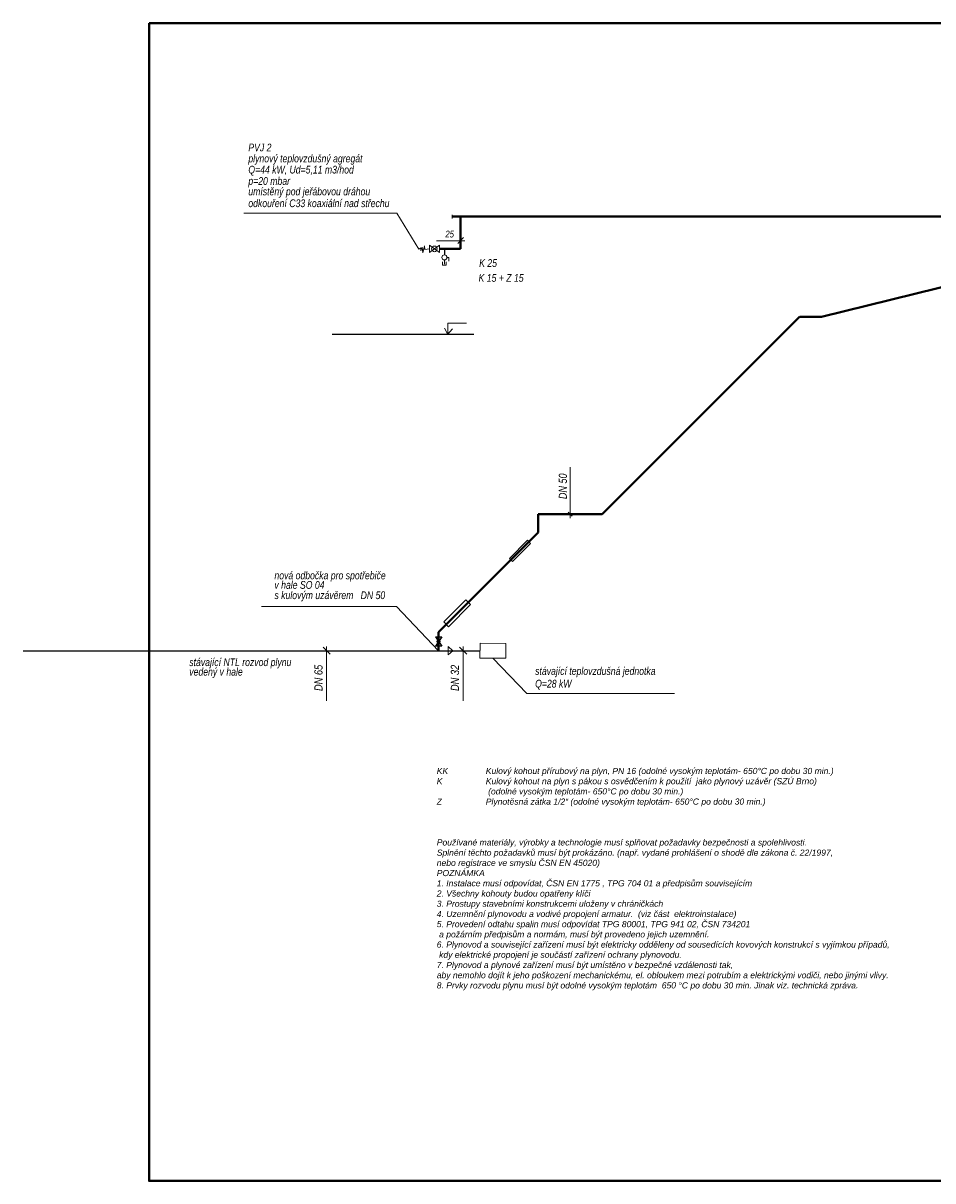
# Model space of a CAD drawing. Header units: millimetres. Extents: x 6491141 to 6692158, y 1846388 to 1929513.
# Tile 1 of 245: x 6505389 to 6530133, y 1846388 to 1877888. Entities that reach past the tile are written whole.
import ezdxf

# ---------------------------------------------------------------- set-up
doc = ezdxf.new("R2010")
doc.units = ezdxf.units.MM
doc.linetypes.add('ČÁRKOVANÁX2', pattern=[38.1, 25.4, -12.7])
for name, color, linetype, lineweight in [('OST_PlynNtl', 30, '633B', 13), ('plyn_popis', 7, 'Continuous', 18), ('plyn_potrubi', 40, 'PLYN2', 40)]:
    doc.layers.add(name, color=color, linetype=linetype, lineweight=lineweight)
doc.layers.add('ZTI_POPIS', color=7, linetype='Continuous')
doc.styles.add('INDRA', font='ariali.ttf')
doc.styles.get("Standard").update_dxf_attribs({"font": 'romans.shx'})
doc.linetypes.add('633B', pattern='A,5,-2,5,-5.5,[155,stn.shx,S=0.1,R=0,X=0,Y=0],-5.5,5,-2', length=30)
doc.linetypes.add('PLYN2', pattern='A,5,-0.5,["+",Standard,S=1,R=0,X=0,Y=-0.42],-1.2', length=6.7)

msp = doc.modelspace()

# ---------------------------------------------------------------- linework, layer by layer
at = {"ltscale": 300}
msp.add_line((6516848, 1871745.4), (6516848, 1871582.8), dxfattribs=at)
at = {"linetype": 'ČÁRKOVANÁX2', "ltscale": 400}
msp.add_line((6517650.6, 1869416.1), (6513794.9, 1869416.1), dxfattribs=at)
at = {"ltscale": 400}
for p, q in [((6516603.8, 1861193.1), (6516773.1, 1860933.6)), ((6516773.1, 1861193.1), (6516603.8, 1860933.6))]:
    msp.add_line(p, q, dxfattribs=at)
for points in [[(6519107.7, 1863817.7), (6519192.8, 1863732.6), (6518699.6, 1863239.4), (6518614.5, 1863324.5)], [(6517431.2, 1862196.9), (6517561.4, 1862066.6), (6516959.6, 1861464.8), (6516829.4, 1861595)]]:
    msp.add_lwpolyline(points, close=True, dxfattribs=at)
for points in [[(6516603.8, 1861193.1), (6516773.1, 1861193.1)], [(6516773.1, 1860933.6), (6516603.8, 1860933.6)]]:
    msp.add_lwpolyline(points, dxfattribs=at)
msp.add_circle((6516688.4, 1861063.3), 38.2, dxfattribs=at)
at = {"layer": 'OST_PlynNtl', "linetype": 'ByBlock', "ltscale": 50}
msp.add_lwpolyline([(6517817.5, 1861013.3), (6518517.5, 1861009.1), (6518515.1, 1860609.1), (6517815.1, 1860613.4)], close=True, dxfattribs=at)
at = {"layer": 'plyn_popis', "ltscale": 400}
for p, q in [((6511393.3, 1872720.5), (6515557.7, 1872720.5)), ((6517061.3, 1872676.7), (6517061.3, 1872576)), ((6516204.6, 1871772.7), (6516147.4, 1871738.4)), ((6516244.6, 1871795.6), (6516204.6, 1871692.6)), ((6516204.6, 1871692.6), (6516204.6, 1871772.7)), ((6516261.8, 1871635.4), (6516244.6, 1871795.6)), ((6516307.5, 1871829.9), (6516261.8, 1871635.4)), ((6516319, 1871726.9), (6516307.5, 1871829.9)), ((6516440.4, 1871745.4), (6516319, 1871726.9)), ((6511870.7, 1862016.8), (6515542.7, 1862016.8)), ((6516945.5, 1860922.5), (6516945.5, 1860813.3)), ((6516945.5, 1860922.5), (6517078.9, 1860813.3)), ((6516945.5, 1860704.2), (6516945.5, 1860813.3)), ((6516945.5, 1860704.2), (6517078.9, 1860813.3)), ((6518165.1, 1860611.2), (6519085.3, 1859643.6))]:
    msp.add_line(p, q, dxfattribs=at)
at = {"layer": 'plyn_popis', "linetype": 'ČÁRKOVANÁX2', "ltscale": 400}
for p, q in [((6516147.4, 1871738.4), (6515557.7, 1872720.5)), ((6516942.5, 1869416.1), (6516845.9, 1869589.6)), ((6516934.9, 1869416.8), (6517064, 1869567.8)), ((6516942.5, 1869416.1), (6516942.5, 1869720.7)), ((6516942.5, 1869720.7), (6517449.5, 1869720.7)), ((6520270.4, 1865802.4), (6520270.4, 1864415.4)), ((6520325.9, 1864471.2), (6520214.9, 1864582.3)), ((6515542.7, 1862016.8), (6516688.4, 1860813.3)), ((6519085.3, 1859643.6), (6523102.3, 1859643.6))]:
    msp.add_line(p, q, dxfattribs=at)
at = {"layer": 'plyn_popis', "ltscale": 30}
for p, q in [((6517208.9, 1871889.8), (6517371.2, 1872052.1)), ((6517400, 1871964.8), (6516632.5, 1871964.8)), ((6513741, 1860716), (6513546.2, 1860910.7)), ((6513643.6, 1860924.9), (6513643.6, 1859451.5)), ((6517453.1, 1860716), (6517258.3, 1860910.7)), ((6517355.7, 1860924.9), (6517355.7, 1859451.5))]:
    msp.add_line(p, q, dxfattribs=at)
at = {"layer": 'plyn_popis'}
for p, q in [((6516712, 1871647.4), (6516440.4, 1871843.4)), ((6516440.4, 1871647.4), (6516712, 1871843.4))]:
    msp.add_line(p, q, dxfattribs=at)
at = {"layer": 'plyn_popis', "ltscale": 300}
msp.add_line((6516848, 1871745.4), (6516848, 1871582.8), dxfattribs=at)
at = {"layer": 'plyn_popis', "color": 7, "linetype": 'Continuous', "lineweight": 18, "ltscale": 1000}
for p, q in [((6516848, 1871443.5), (6516848, 1871331.8)), ((6516917.6, 1871515.2), (6516971.5, 1871515.2)), ((6516971.5, 1871407.9), (6516971.5, 1871515.2)), ((6516797.9, 1871390.6), (6516797.9, 1871299.1)), ((6516797.9, 1871299.1), (6516895.7, 1871299.1)), ((6516895.7, 1871299.1), (6516895.7, 1871393.3))]:
    msp.add_line(p, q, dxfattribs=at)
at = {"layer": 'plyn_popis', "color": 1, "lineweight": 40, "ltscale": 400}
msp.add_lwpolyline([(6508812.7, 1877887.7), (6553362.7, 1877887.7), (6553362.7, 1846387.7), (6508812.7, 1846387.7)], close=True, dxfattribs=at)
at = {"layer": 'plyn_popis'}
for points in [[(6516440.4, 1871647.4), (6516440.4, 1871843.4)], [(6516712, 1871843.4), (6516712, 1871647.4)]]:
    msp.add_lwpolyline(points, dxfattribs=at)
msp.add_circle((6516576.2, 1871745.4), 75.7, dxfattribs=at)
at = {"layer": 'plyn_popis', "color": 7, "linetype": 'Continuous', "lineweight": 18, "ltscale": 1000}
msp.add_circle((6516848, 1871513.1), 69.6, dxfattribs=at)
at = {"layer": 'plyn_potrubi', "ltscale": 400}
for p, q in [((6517061.3, 1872626.4), (6537294.9, 1872626.4)), ((6517283.9, 1872626.4), (6517283.9, 1871745.4)), ((6527106.5, 1869900.3), (6537608.9, 1872487.2)), ((6516712, 1871745.4), (6516983.9, 1871745.4)), ((6521139, 1864526.8), (6526517.4, 1869905.2)), ((6526522.2, 1869900.3), (6527106.5, 1869900.3)), ((6521139, 1864526.8), (6519401.8, 1864526.8)), ((6516688.4, 1861313.3), (6519401.8, 1864026.8))]:
    msp.add_line(p, q, dxfattribs=at)
at = {"layer": 'plyn_potrubi', "ltscale": 200}
msp.add_line((6517283.9, 1871745.4), (6516983.9, 1871745.4), dxfattribs=at)
at = {"layer": 'plyn_potrubi', "linetype": 'ČÁRKOVANÁX2', "ltscale": 400}
for p, q in [((6519401.8, 1864526.8), (6519401.8, 1864026.8)), ((6516688.4, 1861313.3), (6516688.4, 1860813.3))]:
    msp.add_line(p, q, dxfattribs=at)
at = {"layer": 'plyn_potrubi', "lineweight": 25, "ltscale": 400}
msp.add_line((6505389.3, 1860813.3), (6517816.3, 1860813.3), dxfattribs=at)

# ---------------------------------------------------------------- texts
at = {"layer": 'plyn_popis', "ltscale": 400, "style": 'INDRA', "width": 0.8}
for s, height, p in [('PVJ 2', 210.94, (6511514.2, 1874399.3)), ('plynový teplovzdušný agregát ', 210.935, (6511514.2, 1874099.4)), ('Q=44 kW, Ud=5,11 m3/hod', 210.935, (6511514.2, 1873796.4)), ('p=20 mbar', 210.94, (6511514.2, 1873487.9)), ('umístěný pod jeřábovou dráhou', 210.935, (6511514.2, 1873202.3)), ('odkouření C33 koaxiální nad střechu', 210.935, (6511514.2, 1872882)), ('K 25', 210.94, (6517793.1, 1871255.3)), ('K 15 + Z 15', 210.935, (6517776.9, 1870851.2)), ('nová odbočka pro spotřebiče', 210.935, (6512223.7, 1862755.6)), ('v hale SO 04', 210.935, (6512223.7, 1862496.5)), ('s kulovým uzávěrem   DN 50', 210.935, (6512223.7, 1862216.8)), ('stávající NTL rozvod plynu', 210.935, (6509907.5, 1860393.8)), ('stávající teplovzdušná jednotka', 210.935, (6519315.7, 1860154.3)), ('vedený v hale', 210.935, (6509907.5, 1860134.7)), ('Q=28 kW', 210.94, (6519315.7, 1859810.4))]:
    msp.add_text(s, height=height, rotation=0.00002, dxfattribs=at).set_placement(p)
at = {"layer": 'plyn_popis', "linetype": 'Continuous', "style": 'INDRA', "width": 0.8}
msp.add_text('25', height=187.5, dxfattribs=at).set_placement((6516874.2, 1872056.2))
for s, p in [('DN 65', (6513533.8, 1859715.9)), ('DN 32', (6517245.9, 1859715.9))]:
    msp.add_text(s, height=225, rotation=90, dxfattribs=at).set_placement(p)
at = {"layer": 'plyn_popis', "linetype": 'Continuous', "insert": (6516639.2, 1857624), "char_height": 166.6667, "width": 29998.727, "attachment_point": 1, "style": 'INDRA'}
msp.add_mtext('KK ^I  ^IKulový kohout přírubový na plyn, PN 16 (odolné vysokým teplotám- 650°C po dobu 30 min.)\\PK ^I^IKulový kohout na plyn s pákou s osvědčením k použití  jako plynový uzávěr (SZÚ Brno)\\P^I^I (odolné vysokým teplotám- 650°C po dobu 30 min.)\\PZ ^I^IPlynotěsná zátka 1/2“ (odolné vysokým teplotám- 650°C po dobu 30 min.)\\P\\P\\P\\PPoužívané materiály, výrobky a technologie musí splňovat požadavky bezpečnosti a spolehlivosti.\\PSplnění těchto požadavků musí být prokázáno. (např. vydané prohlášení o shodě dle zákona č. 22/1997, \\Pnebo registrace ve smyslu ČSN EN 45020)\\PPOZNÁMKA\\P1. Instalace musí odpovídat, ČSN EN 1775 , TPG 704 01 a předpisům souvisejícím\\P2. Všechny kohouty budou opatřeny klíči\\P3. Prostupy stavebními konstrukcemi uloženy v\\~chráničkách \\P4. Uzemnění plynovodu a vodivé propojení armatur.  (viz část  elektroinstalace)\\P5. Provedení odtahu spalin musí odpovídat TPG 80001, TPG 941 02, ČSN 734201 \\P a požárním předpisům a normám, musí být provedeno jejich uzemnění. \\P6. Plynovod a související zařízení musí být elektricky odděleny od sousedících kovových konstrukcí s\\~vyjímkou případů,\\P kdy elektrické propojení je součástí zařízení ochrany plynovodu. \\P7. Plynovod a plynové zařízení musí být umístěno v\\~bezpečné vzdálenosti tak, \\Paby nemohlo dojít k\\~jeho poškození mechanickému, el. obloukem mezi potrubím a elektrickými vodiči, nebo jinými vlivy.\\P8. Prvky rozvodu plynu musí být odolné vysokým teplotám  650 °C po dobu 30 min. Jinak viz. technická zpráva.', dxfattribs=at)
at = {"layer": 'ZTI_POPIS', "linetype": 'ByBlock', "style": 'INDRA', "width": 0.8}
msp.add_text('DN 50', height=220, rotation=90, dxfattribs=at).set_placement((6520178.8, 1864937.8))

doc.saveas('drawing.dxf')
